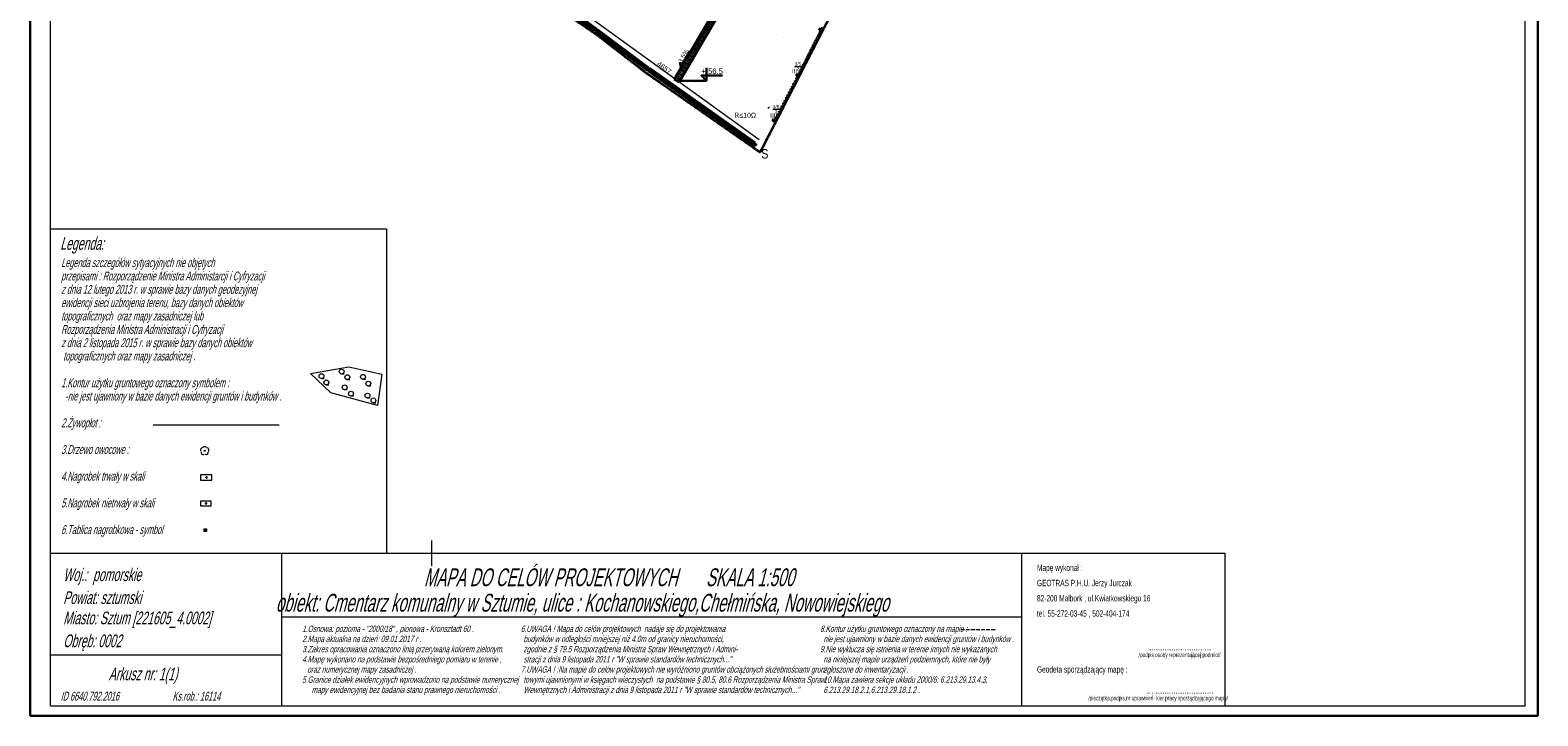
# Model space of a CAD drawing. Header units: millimetres. Extents: x 6567289036 to 6568990308, y 5976640423 to 5977332400.
# Tile 41 of 216: x 6567921000 to 6568217500, y 5976718000 to 5976852840. Entities that reach past the tile are written whole.
import ezdxf

# ---------------------------------------------------------------- set-up
doc = ezdxf.new("R2010")
doc.units = ezdxf.units.MM
for name, pattern in [('ACAD_ISO03W100', [30, 12, -18]), ('ACAD_ISO04W100', [30, 24, -3, 0, -3]), ('ACAD_ISO10W100', [18, 12, -3, 0, -3]), ('HIDDEN2', [4.7625, 3.175, -1.5875])]:
    doc.linetypes.add(name, pattern=pattern)
doc.layers.add('0_PODKŁADANKI', color=7, linetype='Continuous')
for name, color, linetype, lineweight in [('_ZAKRES_OPRACOWANIA', 182, 'HIDDEN2', 50), ('OBSZAR WPISANY DO REJESTRU ZABYTKÓW', 10, 'FENCELINE1', 35), ('proj. kabel', 1, 'ACAD_ISO03W100', 30), ('proj. opis', 1, 'Continuous', 20), ('proj. oprawy dogruntowe', 1, 'Continuous', 35), ('proj. oświetlenie - beton', 1, 'Continuous', 35), ('PZT_Budynek Cz. Naziemna', 250, 'Continuous', 0), ('PZT_Granica Działki', 1, 'ACAD_ISO04W100', 40), ('zagospodarowanie_ wymiary', 160, 'Continuous', 13)]:
    doc.layers.add(name, color=color, linetype=linetype, lineweight=lineweight)
doc.styles.add('Arial', font='arial.ttf', dxfattribs={"height": 324.565868})
doc.styles.get("Standard").update_dxf_attribs({"font": 'arial.ttf'})
doc.linetypes.add('FENCELINE1', pattern='A,6.35,-2.54,[133,ltypeshp.shx,S=2.54,R=0,X=-2.54,Y=0],-2.54,25.4', length=36.83)
doc.dimstyles.new('pzt 500', dxfattribs={"dimtxt": 1000, "dimasz": 300, "dimexe": 1, "dimexo": 1, "dimgap": 50, "dimtad": 1, "dimdec": 0, "dimlfac": 0.1, "dimzin": 12, "dimtxsty": 'Standard', "dimblk": 'ARCHTICK', "dimcen": 6, "dimclrd": 256, "dimclre": 256, "dimclrt": 256, "dimadec": 3, "dimazin": 0, "dimtfac": 1, "dimtdec": 0, "dimtmove": 0, "dimatfit": 3, "dimfxl": 0, "dimtolj": 1, "dimlwd": -1, "dimarcsym": 0})
picture_1 = doc.add_image_def('image2.jpg', size_in_pixel=(6997, 9782))

# ---------------------------------------------------------------- blocks, each defined once
blk = doc.blocks.new('A$C610A10FE')
at = {"layer": '0_PODKŁADANKI', "linetype": 'Continuous', "lineweight": 13}
blk.add_hatch(color=18, dxfattribs=at).paths.add_polyline_path([(-262.17, 52.02, 1), (-262.17, 52.24, 1)])
at = {"layer": '0_PODKŁADANKI', "linetype": 'Continuous', "lineweight": 18}
blk.add_hatch(color=18, dxfattribs=at).paths.add_polyline_path([(-262.31, 36.76), (-261.81, 36.76), (-261.81, 36.26), (-262.31, 36.26), (-262.31, 36.76)])
at = {"layer": '0_PODKŁADANKI', "color": 18, "linetype": 'Continuous', "lineweight": 18}
for p, q in [((-296.5, 0), (-296.5, 414.5)), ((0, 0), (0, 414.5)), ((-292.5, 32), (-292.5, 412)), ((-2.5, 2), (-2.5, 412)), ((-260.76, 47.37), (-262.97, 47.37)), ((-262.97, 47.37), (-262.97, 46.37)), ((-262.97, 46.37), (-260.76, 46.37)), ((-260.76, 46.37), (-260.76, 47.37)), ((-292.5, 2), (-292.5, 32)), ((-292.5, 32), (-61.5, 32)), ((-247, 2), (-247, 32)), ((-101.5, 2), (-101.5, 32)), ((-61.5, 2), (-61.5, 32)), ((-247, 19.5), (-101.5, 19.5)), ((-113.5, 17), (-112.75, 17)), ((-112.5, 17), (-111.75, 17)), ((-111.5, 17), (-110.75, 17)), ((-110.5, 17), (-109.75, 17)), ((-109.5, 17), (-108.75, 17)), ((-108.5, 17), (-107.75, 17)), ((-107.5, 17), (-106.75, 17)), ((-292.5, 12), (-247, 12)), ((-296.5, 0), (0, 0)), ((-292.5, 2), (-2.5, 2))]:
    blk.add_line(p, q, dxfattribs=at)
at = {"layer": '0_PODKŁADANKI', "color": 18, "linetype": 'Continuous', "lineweight": 13}
for p, q in [((-292.5, 95.8), (-226.4, 95.8)), ((-226.4, 95.8), (-226.4, 32)), ((-217.5, 29.5), (-217.5, 34.5)), ((-220, 32), (-215, 32))]:
    blk.add_line(p, q, dxfattribs=at)
at = {"layer": '0_PODKŁADANKI', "color": 18, "lineweight": 18}
for p, q in [((-241.34, 67.32), (-233.84, 68.64)), ((-233.84, 68.64), (-227.37, 67.17)), ((-237.37, 63.5), (-241.34, 67.32)), ((-227.37, 67.17), (-228.19, 61.05)), ((-228.19, 61.05), (-237.37, 63.5)), ((-272.34, 57.21), (-247.5, 57.21)), ((-262.93, 42.29), (-260.96, 42.29)), ((-262.93, 41.23), (-262.93, 42.29)), ((-260.96, 42.29), (-260.96, 41.23)), ((-260.96, 41.23), (-262.93, 41.23))]:
    blk.add_line(p, q, dxfattribs=at)
at = {"layer": '0_PODKŁADANKI', "color": 18, "linetype": 'Continuous', "lineweight": 18, "flags": 128}
for points in [[(-239.21, 66.36), (-238.71, 66.36)], [(-235.24, 67.24), (-234.74, 67.24)], [(-234.13, 66.14), (-233.63, 66.14)], [(-231.05, 66.21), (-230.55, 66.21)], [(-238.25, 65.11), (-237.75, 65.11)], [(-234.65, 64.15), (-234.15, 64.15)], [(-233.4, 62.9), (-232.9, 62.9)], [(-230.16, 62.53), (-229.66, 62.53)], [(-230, 64.88), (-229.5, 64.88)], [(-228.99, 61.58), (-228.49, 61.58)], [(-262.62, 52.68), (-262.72, 52.68), (-262.82, 52.63), (-262.92, 52.53), (-262.97, 52.38), (-262.97, 52.18), (-262.92, 52.03)], [(-262.87, 51.88), (-262.87, 51.73), (-262.82, 51.58), (-262.72, 51.48), (-262.57, 51.38), (-262.42, 51.38), (-262.27, 51.43)], [(-261.82, 52.78), (-261.97, 52.88), (-262.12, 52.93), (-262.27, 52.93), (-262.42, 52.88), (-262.52, 52.78)], [(-262.12, 51.43), (-261.97, 51.38), (-261.82, 51.38), (-261.62, 51.48), (-261.52, 51.63), (-261.47, 51.83)], [(-261.42, 51.98), (-261.37, 52.13), (-261.37, 52.28), (-261.42, 52.48), (-261.52, 52.63), (-261.67, 52.68)]]:
    blk.add_lwpolyline(points, dxfattribs=at)
at = {"layer": '0_PODKŁADANKI', "color": 18, "linetype": 'Continuous', "lineweight": 13, "flags": 128}
for points in [[(-261.6, 46.89), (-262.1, 46.89)], [(-261.85, 47.14), (-261.85, 46.64)], [(-261.67, 41.76), (-262.17, 41.76)], [(-261.92, 42.01), (-261.92, 41.51)], [(-261.81, 36.51), (-262.31, 36.51)], [(-262.06, 36.76), (-262.06, 36.26)]]:
    blk.add_lwpolyline(points, dxfattribs=at)
at = {"layer": '0_PODKŁADANKI', "color": 18, "linetype": 'Continuous', "lineweight": 18, "flags": 128}
blk.add_lwpolyline([(-262.31, 36.76), (-261.81, 36.76), (-261.81, 36.26), (-262.31, 36.26), (-262.31, 36.76)], close=True, dxfattribs=at)
at = {"layer": '0_PODKŁADANKI', "color": 18, "linetype": 'Continuous', "lineweight": 18}
for centre in [(-239.21, 66.81), (-238.25, 65.56), (-235.24, 67.69), (-234.13, 66.59), (-231.05, 66.66), (-230, 65.33), (-234.65, 64.6), (-233.4, 63.35), (-230.16, 62.98), (-228.99, 62.03)]:
    blk.add_circle(centre, 0.474, dxfattribs=at)
at = {"layer": '0_PODKŁADANKI', "color": 18, "linetype": 'Continuous', "lineweight": 13}
blk.add_circle((-262.17, 52.13), 0.112, dxfattribs=at)
at = {"layer": '0_PODKŁADANKI', "color": 18, "lineweight": 50, "oblique": 15, "width": 0.59}
for s, p in [('Legenda:', (-290.6, 91.65)), ('Woj.:  pomorskie', (-290, 26.5)), ('Powiat: sztumski', (-290, 22)), ('Miasto: Sztum [221605_4.0002]', (-290, 18)), ('Obręb: 0002', (-290, 13.5)), ('Arkusz nr: 1(1) ', (-281.05, 7))]:
    blk.add_text(s, height=2.5, dxfattribs=at).set_placement(p)
at = {"layer": '0_PODKŁADANKI', "color": 18, "lineweight": 35, "oblique": 15, "width": 0.59}
for s, p in [('Legenda szczegółów sytyacyjnych nie objętych ', (-290.4, 88.25)), ('przepisami : Rozporządzenie Ministra Administarcji i Cyfryzacji', (-290.4, 85.62)), ('z dnia 12 lutego 2013 r. w sprawie bazy danych geodezyjnej ', (-290.4, 83)), ('ewidencji sieci uzbrojenia terenu, bazy danych obiektów ', (-290.4, 80.38)), ('topograficznych  oraz mapy zasadniczej lub ', (-290.4, 77.75)), ('Rozporządzenia Ministra Administracji i Cyfryzacji', (-290.4, 75.12)), ('z dnia 2 listopada 2015 r. w sprawie bazy danych obiektów', (-290.4, 72.5)), (' topograficznych oraz mapy zasadniczej .', (-290.4, 69.88)), ('1.Kontur użytku gruntowego oznaczony symbolem :', (-290.4, 64.62)), ('  -nie jest ujawniony w bazie danych ewidencji gruntów i budynków .', (-290.4, 62)), ('2.Żywopłot :', (-290.4, 56.75)), ('3.Drzewo owocowe :', (-290.4, 51.5)), ('4.Nagrobek trwały w skali', (-290.4, 46.25)), ('5.Nagrobek nietrwały w skali', (-290.4, 41)), ('6.Tablica nagrobkowa - symbol', (-290.4, 35.75)), ('ID 6640.792.2016', (-290.5, 3)), ('Ks.rob.: 16114', (-268.5, 3))]:
    blk.add_text(s, height=1.75, dxfattribs=at).set_placement(p)
at = {"layer": '0_PODKŁADANKI', "color": 18, "lineweight": 70, "oblique": 15, "width": 0.59}
for s, p in [('MAPA DO CELÓW PROJEKTOWYCH       SKALA 1:500', (-219.05, 25.5)), ('    obiekt: Cmentarz komunalny w Sztumie, ulice : Kochanowskiego,Chełmińska, Nowowiejskiego', (-251.39, 20.5))]:
    blk.add_text(s, height=3.5, dxfattribs=at).set_placement(p)
at = {"layer": '0_PODKŁADANKI', "color": 18, "lineweight": 40, "width": 0.59}
for s, p in [('Mapę wykonał :', (-98.5, 28.5)), ('GEOTRAS P.H.U. Jerzy Jurczak', (-98.5, 25.5)), ('82-200 Malbork , ul.Kwiatkowskiego 16', (-98.5, 22.5)), ('tel. 55-272-03-45 , 502-404-174', (-98.5, 19.5)), ('Geodeta sporządzający mapę :', (-98.5, 8.5))]:
    blk.add_text(s, height=1.25, dxfattribs=at).set_placement(p)
at = {"layer": '0_PODKŁADANKI', "color": 18, "lineweight": 25, "oblique": 15, "width": 0.59}
for s, p in [('1.Osnowa: pozioma - "2000/18" , pionowa - Kronsztadt 60 .', (-243, 16.5)), ('6.UWAGA ! Mapa do celów projektowych  nadaje się do projektowania', (-200, 16.5)), (' 8.Kontur użytku gruntowego oznaczony na mapie :', (-141.5, 16.5)), ('2.Mapa aktualna na dzień: 09.01.2017 r .', (-243, 14.5)), ('budynków w odległości mniejszej niż 4.0m od granicy nieruchomości,', (-199.5, 14.5)), ('nie jest ujawniony w bazie danych ewidencji gruntów i budynków .', (-140.5, 14.5)), ('4.Mapę wykonano na podstawie bezpośredniego pomiaru w terenie , ', (-243, 10.5)), ('3.Zakres opracowania oznaczono linią przerywaną kolorem zielonym.', (-243, 12.5)), ('stracji z dnia 9 listopada 2011 r "W sprawie standardów technicznych..."', (-199.5, 10.5)), ('zgodnie z § 79.5 Rozporządzenia Ministra Spraw Wewnętrznych i Admini-', (-199.5, 12.5)), (' 9.Nie wyklucza się istnienia w terenie innych nie wykazanych', (-141.5, 12.5)), ('na niniejszej mapie urządzeń podziemnych, które nie były', (-140.5, 10.5)), ('oraz numerycznej mapy zasadniczej .', (-242, 8.5)), ('7.UWAGA ! :Na mapie do celów projektowych nie wyróżniono gruntów obciążonych służebnościami grun-', (-200, 8.5)), ('zgłoszone do inwentaryzacji .', (-140.5, 8.5)), ('5.Granice działek ewidencyjnych wprowadzono na podstawie numerycznej', (-243, 6.5)), (' mapy ewidencyjnej bez badania stanu prawnego nieruchomości .', (-241.5, 4.5)), ('towymi ujawnionymi w księgach wieczystych  na podstawie § 80.5, 80.6 Rozporządzenia Ministra Spraw', (-199.5, 6.5)), ('Wewnętrznych i Administracji z dnia 9 listopada 2011 r "W sprawie standardów technicznych..."', (-199.5, 4.5)), ('10.Mapa zawiera sekcje układu 2000/6: 6.213.29.13.4.3,', (-140.5, 6.5)), ('6.213.29.18.2.1,6.213.29.18.1.2 .', (-140.5, 4.5))]:
    blk.add_text(s, height=1.25, dxfattribs=at).set_placement(p)
at = {"layer": '0_PODKŁADANKI', "color": 18, "lineweight": 18, "width": 0.59}
for s, p in [('/podpis osoby reprezentującej podmiot/', (-78.51, 11.55)), ('/pieczątka,podpis,nr uprawnień- kier.pracy sporządzającego mapę/', (-88.38, 3.05))]:
    blk.add_text(s, height=0.9, dxfattribs=at).set_placement(p)
at = {"layer": '0_PODKŁADANKI', "color": 18, "lineweight": 25, "width": 0.59}
for s, p in [('...................................', (-76.65, 12.88)), ('.....................................', (-77, 4.38))]:
    blk.add_text(s, height=1.25, dxfattribs=at).set_placement(p)
blk = doc.blocks.new('A$C369333FC')
at = {"layer": 'PZT_Budynek Cz. Naziemna', "xscale": 1000, "yscale": 1000, "zscale": 1000}
blk.add_blockref('A$C610A10FE', (0, 0), dxfattribs=at)
blk = doc.blocks.new('A$C10C251DF')
blk.add_blockref('A$C369333FC', (0, 0))
blk = doc.blocks.new('_ARCHTICK')
at = {"color": 0, "linetype": 'ByBlock', "const_width": 0.15}
blk.add_lwpolyline([(-0.5, -0.5), (0.5, 0.5)], dxfattribs=at)
blk = doc.blocks.new('*D296')
at = {"layer": 'Defpoints', "color": 0, "lineweight": 30}
for p in [(6568025867.403996, 5976857502.8207), (6568026609.037051, 5976858531.265306), (6568063639.917902, 5976830264.265793)]:
    blk.add_point(p, dxfattribs=at)
at = {"layer": 'zagospodarowanie_ wymiary', "lineweight": -2}
for p, q in [((6568026591.489948, 5976858506.932218), (6568026609.621954, 5976858532.076409)), ((6568064364.003855, 5976831268.377311), (6568064382.13586, 5976831293.521502))]:
    blk.add_line(p, q, dxfattribs=at)
at = {"layer": 'zagospodarowanie_ wymiary'}
blk.add_line((6568064381.550959, 5976831292.7104), (6568026609.037051, 5976858531.265306), dxfattribs=at)
at = {"layer": 'zagospodarowanie_ wymiary', "xscale": 300, "yscale": 300, "zscale": 300}
for p, rotation in [((6568026609.037051, 5976858531.265306), 144.2038331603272), ((6568064381.550959, 5976831292.7104), 324.2038331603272)]:
    blk.add_blockref('_ARCHTICK', p, dxfattribs=dict(at, rotation=rotation))
at = {"layer": 'zagospodarowanie_ wymiary', "insert": (6568045699.317907, 5976845455.986258), "char_height": 1000, "attachment_point": 5, "rotation": 324.2038331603}
blk.add_mtext('\\A1;4657', dxfattribs=at)
blk = doc.blocks.new('A$C35ED537B')
h = blk.add_hatch(color=256)
h.dxf.hatch_style = 1
h.paths.add_polyline_path([(597, 540), (347, 537), (350, 287), (600, 290)])
h.paths.add_polyline_path([(2981, 1198), (2731, 1195), (2734, 945), (2984, 948)])
h.paths.add_polyline_path([(10795, 1123), (10545, 1127), (10541, 877), (10791, 873)])
h.paths.add_polyline_path([(23686, 734), (23436, 734), (23436, 484), (23686, 484)])
h.paths.add_polyline_path([(49300, 734), (49050, 734), (49050, 484), (49300, 484)])
h = blk.add_hatch(color=256)
h.dxf.hatch_style = 1
h.paths.add_polyline_path([(5521, 1078), (5461, 1077), (5462, 1047), (5522, 1047)])
h.paths.add_polyline_path([(5522, 1047), (5462, 1047), (5462, 1017), (5522, 1018)])
h.paths.add_polyline_path([(8061, 1021), (8001, 1021), (8002, 992), (8062, 993)])
h.paths.add_polyline_path([(8061, 1053), (8001, 1052), (8001, 1021), (8061, 1021)])
h.paths.add_polyline_path([(13333, 947), (13273, 948), (13272, 918), (13332, 916)])
h.paths.add_polyline_path([(13332, 916), (13272, 918), (13272, 888), (13332, 887)])
h.paths.add_polyline_path([(15871, 839), (15811, 841), (15810, 812), (15870, 811)])
h.paths.add_polyline_path([(15871, 871), (15811, 872), (15811, 841), (15871, 839)])
h.paths.add_polyline_path([(18410, 762), (18350, 764), (18349, 736), (18409, 735)])
h.paths.add_polyline_path([(18410, 795), (18350, 796), (18350, 764), (18410, 762)])
h.paths.add_polyline_path([(20949, 685), (20889, 686), (20888, 660), (20948, 659)])
h.paths.add_polyline_path([(20949, 719), (20889, 720), (20889, 686), (20949, 685)])
h.paths.add_polyline_path([(26226, 609), (26166, 609), (26166, 575), (26226, 576)])
h.paths.add_polyline_path([(26225, 636), (26165, 635), (26166, 609), (26226, 609)])
h.paths.add_polyline_path([(28766, 609), (28706, 609), (28706, 575), (28766, 575)])
h.paths.add_polyline_path([(28765, 635), (28705, 635), (28706, 609), (28766, 609)])
h.paths.add_polyline_path([(31306, 609), (31246, 609), (31246, 574), (31306, 575)])
h.paths.add_polyline_path([(31305, 635), (31245, 634), (31246, 609), (31306, 609)])
h.paths.add_polyline_path([(33846, 609), (33786, 609), (33786, 574), (33846, 575)])
h.paths.add_polyline_path([(33845, 635), (33785, 634), (33786, 609), (33846, 609)])
h.paths.add_polyline_path([(36386, 609), (36326, 609), (36326, 573), (36386, 574)])
h.paths.add_polyline_path([(36385, 634), (36325, 633), (36326, 609), (36386, 609)])
h.paths.add_polyline_path([(38926, 609), (38866, 609), (38866, 573), (38926, 574)])
h.paths.add_polyline_path([(38925, 634), (38865, 633), (38866, 609), (38926, 609)])
h.paths.add_polyline_path([(41466, 609), (41406, 609), (41406, 572), (41466, 573)])
h.paths.add_polyline_path([(41465, 633), (41405, 632), (41406, 609), (41466, 609)])
h.paths.add_polyline_path([(44006, 609), (43946, 609), (43946, 572), (44006, 573)])
h.paths.add_polyline_path([(44005, 633), (43945, 632), (43946, 609), (44006, 609)])
h.paths.add_polyline_path([(46546, 609), (46486, 609), (46486, 572), (46546, 572)])
h.paths.add_polyline_path([(46545, 632), (46485, 632), (46486, 609), (46546, 609)])
at = {"lineweight": 40}
for points in [[(347, 537), (350, 287), (600, 290), (597, 540), (347, 537)], [(2731, 1195), (2734, 945), (2984, 948), (2981, 1198), (2731, 1195)], [(10545, 1127), (10541, 877), (10791, 873), (10795, 1123), (10545, 1127)], [(13272, 888), (13332, 887), (13333, 947), (13273, 948), (13272, 888)], [(15810, 812), (15870, 811), (15871, 871), (15811, 872), (15810, 812)], [(18349, 736), (18409, 735), (18410, 795), (18350, 796), (18349, 736)], [(20888, 660), (20948, 659), (20949, 719), (20889, 720), (20888, 660)], [(23436, 734), (23436, 484), (23686, 484), (23686, 734), (23436, 734)], [(26166, 575), (26165, 635), (26225, 636), (26226, 576), (26166, 575)], [(28706, 575), (28705, 635), (28765, 635), (28766, 575), (28706, 575)], [(31246, 574), (31245, 634), (31305, 635), (31306, 575), (31246, 574)], [(33786, 574), (33785, 634), (33845, 635), (33846, 575), (33786, 574)], [(36326, 573), (36325, 633), (36385, 634), (36386, 574), (36326, 573)], [(38866, 573), (38865, 633), (38925, 634), (38926, 574), (38866, 573)], [(41406, 572), (41405, 632), (41465, 633), (41466, 573), (41406, 572)], [(43946, 572), (43945, 632), (44005, 633), (44006, 573), (43946, 572)], [(46486, 572), (46485, 632), (46545, 632), (46546, 572), (46486, 572)], [(49050, 734), (49050, 484), (49300, 484), (49300, 734), (49050, 734)]]:
    blk.add_lwpolyline(points, dxfattribs=at)
for points in [[(600, 290), (597, 540), (347, 537), (350, 287), (600, 290)], [(2984, 948), (2981, 1198), (2731, 1195), (2734, 945), (2984, 948)]]:
    blk.add_lwpolyline(points)
at = {"lineweight": 70}
for points in [[(599, 415), (2733, 1073)], [(10543, 995), (2981, 1073)], [(23436, 609), (10793, 993)], [(49050, 609), (23687, 609)]]:
    blk.add_lwpolyline(points, dxfattribs=at)
at = {"lineweight": 40}
for points in [[(5461, 1077), (5521, 1078), (5522, 1018), (5462, 1017)], [(8001, 1052), (8061, 1053), (8062, 993), (8002, 992)]]:
    blk.add_lwpolyline(points, close=True, dxfattribs=at)
blk = doc.blocks.new('oświetlenie beton')
at = {"layer": 'proj. oświetlenie - beton'}
for p, q in [((-0.25, 0.2), (0.25, 0.2)), ((-0.25, -0.2), (-0.25, 0.2)), ((0.25, 0.2), (-0.25, -0.2)), ((-0.25, 0.2), (0.25, -0.2)), ((0.25, 0.2), (0.25, -0.2)), ((0.25, -0.2), (-0.25, -0.2))]:
    blk.add_line(p, q, dxfattribs=at)
blk = doc.blocks.new('A$C46B91495')
at = {"layer": 'proj. kabel', "ltscale": 0.03}
for points in [[(11077, -50088), (15376, -41601)], [(6455, -58986), (10856, -50536)]]:
    blk.add_lwpolyline(points, dxfattribs=at)
at = {"layer": 'proj. oświetlenie - beton', "xscale": 1000, "yscale": 1000, "zscale": 1000, "rotation": 65.01675993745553}
for p in [(15497, -41382), (10972, -50314), (6331, -59204)]:
    blk.add_blockref('oświetlenie beton', p, dxfattribs=at)
at = {"layer": 'proj. opis', "linetype": 'Continuous', "char_height": 975, "width": 23393.09, "attachment_point": 1}
for s, insert in [('\\A1;{\\H1x;\\W9.92023;  \\H0.7x;\\W1;\\S3\\/5/2;}', (2793, -47815)), ('\\A1;{\\H1x;\\W9.92023;  \\H0.7x;\\W1;\\S3\\/6/3;}', (-1508, -56200))]:
    blk.add_mtext(s, dxfattribs=dict(at, insert=insert))
at = {"layer": 'proj. opis', "color": 1, "linetype": 'Continuous', "insert": (-1542, -57732), "char_height": 975, "width": 23393.09, "attachment_point": 1}
blk.add_mtext('\\A1;{\\fTimes New Roman|b0|i0|c238|p18;\\W1;R\\fArial|b0|i0|c0|p34;\\H1x;≤\\fArial|b0|i0|c238|p34;10\\fSymbol|b0|i0|c2|p18;W}', dxfattribs=at)
at = {"layer": 'proj. oprawy dogruntowe', "char_height": 927.5, "attachment_point": 1}
for insert in [(9713, -49082), (5504, -57863)]:
    blk.add_mtext_dynamic_manual_height_columns('III', width=3.31, gutter_width=1, heights=[0], dxfattribs=dict(at, insert=insert))

msp = doc.modelspace()

# ---------------------------------------------------------------- hatches: boundary and pattern name
at = {"lineweight": 9}
h = msp.add_hatch(dxfattribs=at)
h.set_pattern_fill('ANSI37', color=6, scale=100)
h.paths.add_polyline_path([(6568062241.840526, 5976868100.962473), (6568063151.104111, 5976867476.768098), (6568048605.254722, 5976842600.629642), (6568047655.676103, 5976843155.877722)])

# ---------------------------------------------------------------- linework, layer by layer
at = {"color": 6, "lineweight": 30}
for p, q in [((6568062241.891631, 5976868101.049873), (6568047655.676103, 5976843155.877722)), ((6568048605.254722, 5976842600.629642), (6568063151.104112, 5976867476.768099)), ((6568050740.173113, 5976848805.992571), (6568048963.885537, 5976845637.877945)), ((6568048963.885537, 5976845637.877945), (6568048742.511444, 5976846566.630466)), ((6568054008.312203, 5976842878.253682), (6568048130.465412, 5976842878.253682))]:
    msp.add_line(p, q, dxfattribs=at)
at = {"color": 6, "linetype": 'Continuous', "lineweight": 18}
for p, q in [((6568069166.755251, 5976851303.932718), (6568069166.755252, 5976851303.932719)), ((6568066093.997087, 5976837454.867209), (6568066428.670046, 5976837789.540169))]:
    msp.add_line(p, q, dxfattribs=at)
msp.add_line((6568063357.351516, 5976829631.36366), (6568063357.351517, 5976829631.363665))
at = {"color": 6, "lineweight": 30}
for points in [[(6568054008.312203, 5976845427.948586), (6568054008.312203, 5976842878.253682), (6568054008.312203, 5976843916.211589), (6568053008.312203, 5976843916.211589), (6568054008.312203, 5976842878.253682), (6568054008.312203, 5976843916.211589), (6568057149.333591, 5976843916.211589)], [(6568048605.254722, 5976842600.629642), (6568047655.676103, 5976843155.877722)]]:
    msp.add_lwpolyline(points, dxfattribs=at)
msp.add_lwpolyline([(6568064263.261074, 5976829004.455016), (6568063357.981059, 5976829635.545108)])
at = {"layer": '_ZAKRES_OPRACOWANIA', "linetype": 'ACAD_ISO10W100', "ltscale": 0.3, "const_width": 300}
msp.add_lwpolyline([(6568097339.99999, 5976893229.999985), (6568072290.000009, 5976843720.000004), (6568064529.999999, 5976828819.999994), (6568042139.999999, 5976844400.000004), (6568032239.999999, 5976852049.999994), (6568025329.99998, 5976856729.999994)], dxfattribs=at)
at = {"layer": 'OBSZAR WPISANY DO REJESTRU ZABYTKÓW', "linetype": 'ACAD_ISO04W100'}
for p, q in [((6568032175.165306, 5976852096.492188), (6568025265.165287, 5976856776.492188)), ((6568079042.176599, 5976857065.319914), (6568064529.999999, 5976828819.999994)), ((6568032870.90613, 5976851561.115373), (6568032175.165306, 5976852096.492188)), ((6568042075.165306, 5976844446.492198), (6568032870.90613, 5976851561.115373)), ((6568064529.999999, 5976828819.999994), (6568042139.999999, 5976844400.000004))]:
    msp.add_line(p, q, dxfattribs=at)

# ---------------------------------------------------------------- block references
at = {"color": 6, "lineweight": 30}
msp.add_blockref('A$C46B91495', (6568061027.855131, 5976894337.381658), dxfattribs=at)
at = {"rotation": 324.7745640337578}
msp.add_blockref('A$C35ED537B', (6568023016.255193, 5976858202.699585), dxfattribs=at)
at = {"layer": '0_PODKŁADANKI', "lineweight": 70, "xscale": 1000, "yscale": 1000, "zscale": 1000}
msp.add_blockref('A$C610A10FE', (6568217500, 5976718000), dxfattribs=at)
msp.add_blockref('A$C610A10FE', (6568217500, 5976718000), dxfattribs=at)
at = {"layer": '0_PODKŁADANKI', "linetype": 'Continuous', "lineweight": 70}
msp.add_blockref('A$C10C251DF', (6568217500, 5976718000), dxfattribs=at)

# ---------------------------------------------------------------- texts
at = {"color": 6, "lineweight": 30, "insert": (6568048420.484175, 5976846751.630723), "char_height": 864, "attachment_point": 1, "rotation": 61.07759149}
msp.add_mtext_dynamic_manual_height_columns('3,5%', width=2495.40530968, gutter_width=12.5, heights=[0], dxfattribs=at)
at = {"color": 6, "lineweight": 30, "insert": (6568051926.474253, 5976845310.481651), "char_height": 1080, "attachment_point": 1}
msp.add_mtext_dynamic_manual_height_columns('{\\W2.576449; }+ 56.5', width=9119.31962299, gutter_width=12.5, heights=[0], dxfattribs=at)
at = {"layer": 'PZT_Granica Działki', "style": 'Arial', "width": 0.8}
msp.add_text('S', height=1872, dxfattribs=at).set_placement((6568064784.131989, 5976827593.013626))

# ---------------------------------------------------------------- dimensions: what is measured, and where the dimension line sits
at = {"layer": 'zagospodarowanie_ wymiary'}
dim = msp.add_linear_dim(base=(6568026609.037051, 5976858531.265306), p1=(6568063639.917903, 5976830264.265793), p2=(6568025867.403996, 5976857502.8207), angle=144.2038331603, dimstyle='pzt 500', override={"dimfxl": 30, "dimfxlon": 1}, dxfattribs=at)
dim.commit()
dim.dimension.update_dxf_attribs({"geometry": '*D296', "text_midpoint": (6568045371.436853, 5976845001.303852), "dimtype": 161})

# ---------------------------------------------------------------- pictures from other files: only their frames are drawn
at = {"color": 6, "lineweight": 30}
image = msp.add_image(picture_1, insert=(6567921000, 5976718000), size_in_units=(296500, 414515.220809), dxfattribs=at)
image.dxf.flags = 7

doc.saveas('drawing.dxf')
